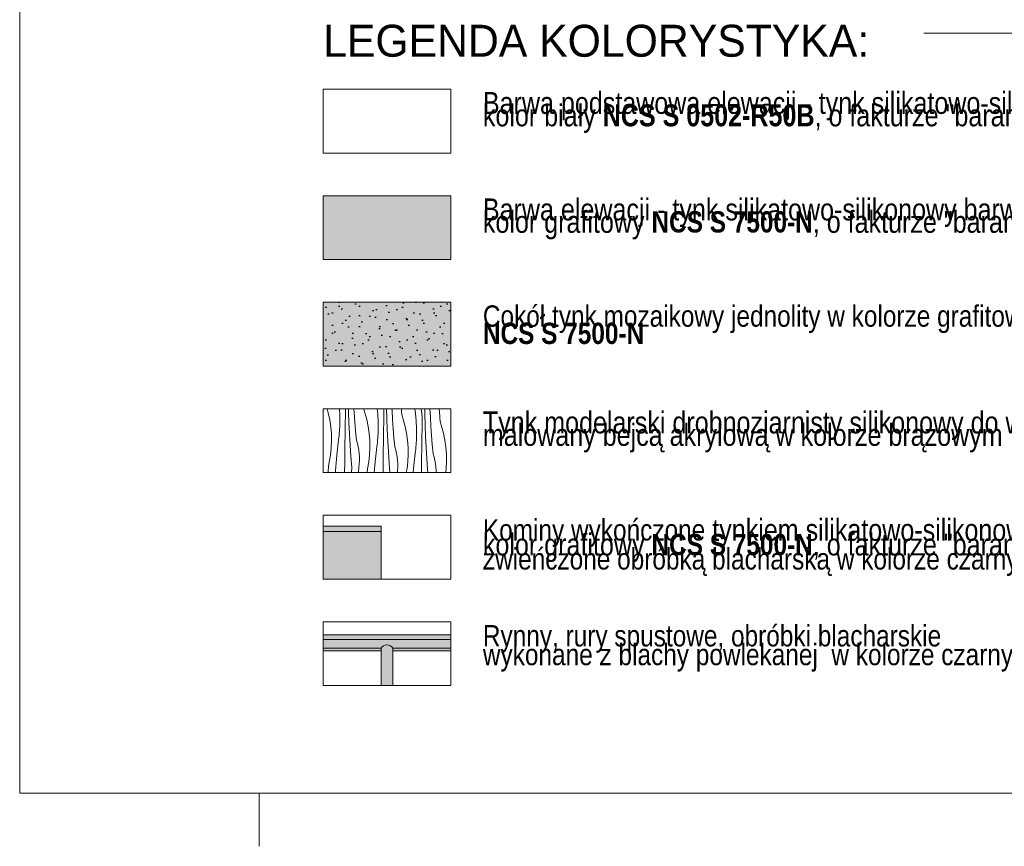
# Model space of a CAD drawing. Extents: x -366324 to -207045, y 68808 to 138616.
# Tile 41 of 170: x -315821 to -306575, y 69208 to 76971. Entities that reach past the tile are written whole.
import ezdxf

# ---------------------------------------------------------------- set-up
doc = ezdxf.new("R2010")
doc.units = 0
doc.header["$MEASUREMENT"] = 0
doc.linetypes.add('Dashed', pattern=[564.444447, 282.222223, -282.222223])
for name, color, linetype, lineweight in [('A-Opisy_Nr_Pióra__21', 7, 'Continuous', 9), ('Arch dachowki_Nr_Pióra__21', 7, 'Continuous', 9), ('Arch deszczówka_Nr_Pióra__21', 7, 'Continuous', 9), ('Arch kolorystyka_Nr_Pióra__1', 7, 'Continuous', 25), ('Arch kolorystyka_Nr_Pióra__41', 7, 'Continuous', 15), ('Arch opisy_Nr_Pióra__1', 7, 'Continuous', 25), ('Arch opisy_Nr_Pióra__21', 7, 'Continuous', 9), ('ARCH TABELA_Nr_Pióra__21', 7, 'Continuous', 9), ('INWENT.ŚCIANY_Nr_Pióra__21', 7, 'Continuous', 9)]:
    doc.layers.add(name, color=color, linetype=linetype, lineweight=lineweight)
for name, color, linetype, lineweight, true_color in [('Arch deszczówka_Nr_Pióra__22', 7, 'Continuous', 9, 0x7f7f7f), ('Arch kolorystyka_Nr_Pióra__22', 7, 'Continuous', 9, 0x7f7f7f), ('Arch kolorystyka_Nr_Pióra__81', 7, 'Continuous', 9, 0x5d5d5d), ('Arch rynny_Nr_Pióra__22', 7, 'Continuous', 9, 0x7f7f7f)]:
    doc.layers.add(name, color=color, linetype=linetype, lineweight=lineweight, true_color=true_color)
doc.styles.add('GENERATED_STYLE_2', font='txt')
doc.styles.add('GENERATED_STYLE_3', font='txt')

# ---------------------------------------------------------------- blocks, each defined once
blk = doc.blocks.new('*X114')
at = {"layer": 'Arch kolorystyka_Nr_Pióra__22', "linetype": 'Continuous'}
for p, q in [((-312923, 73278.9), (-312933.9, 73317.4)), ((-312909.1, 73213.8), (-312923, 73278.9)), ((-312817.7, 73317.4), (-312815, 73259.2)), ((-312815, 73259.2), (-312814.8, 73188.7)), ((-312764.1, 73184.4), (-312762.9, 73247.1)), ((-312762.9, 73247.1), (-312761.5, 73309.7)), ((-312761.5, 73309.7), (-312761.5, 73317.4)), ((-312733.8, 73289.6), (-312734.7, 73317.4)), ((-312729.4, 73184.9), (-312733.8, 73289.6)), ((-312679.8, 73278.3), (-312682.1, 73317.4)), ((-312673.7, 73192.8), (-312679.8, 73278.3)), ((-312589.9, 73313.8), (-312590.6, 73317.4)), ((-312587.3, 73302.2), (-312589.9, 73313.8)), ((-312584.3, 73290.8), (-312587.3, 73302.2)), ((-312580.9, 73279.4), (-312584.3, 73290.8)), ((-312562.8, 73215.4), (-312580.9, 73279.4)), ((-312462.7, 73317.4), (-312458, 73266.2)), ((-312458, 73266.2), (-312454.8, 73195.7)), ((-312402.9, 73310.8), (-312403.5, 73317.4)), ((-312402, 73294.6), (-312402.9, 73310.8)), ((-312402.7, 73183.6), (-312401.3, 73246.2)), ((-312401.4, 73278.5), (-312402, 73294.6)), ((-312401.2, 73262.4), (-312401.4, 73278.5)), ((-312401.3, 73246.2), (-312401.2, 73262.4)), ((-312373.6, 73226.1), (-312376.6, 73317.4)), ((-312324.7, 73300.4), (-312325.5, 73317.4)), ((-312319.6, 73214.8), (-312324.7, 73300.4)), ((-312236.5, 73309), (-312237.1, 73317.4)), ((-312235.9, 73297.2), (-312236.5, 73309)), ((-312235, 73285.4), (-312235.9, 73297.2)), ((-312233.6, 73273.6), (-312235, 73285.4)), ((-312231.9, 73261.9), (-312233.6, 73273.6)), ((-312229.7, 73250.3), (-312231.9, 73261.9)), ((-312227.1, 73238.7), (-312229.7, 73250.3)), ((-312224.1, 73227.3), (-312227.1, 73238.7)), ((-312110.3, 73317.4), (-312104.2, 73272.9)), ((-312104.2, 73272.9), (-312097.8, 73202.7)), ((-312051, 73317.4), (-312050.4, 73311.3)), ((-312047.9, 73295.4), (-312050.4, 73311.3)), ((-312045.8, 73279.4), (-312047.9, 73295.4)), ((-312044.1, 73263.3), (-312045.8, 73279.4)), ((-312042.7, 73247.2), (-312044.1, 73263.3)), ((-312041.8, 73231.1), (-312042.7, 73247.2)), ((-312016.9, 73267.2), (-312018.1, 73317.4)), ((-312013.4, 73162.5), (-312016.9, 73267.2)), ((-311964.5, 73236.9), (-311968.3, 73317.4)), ((-311959.4, 73151.3), (-311964.5, 73236.9)), ((-311879, 73285.4), (-311881, 73317.4)), ((-311876.3, 73245.5), (-311879, 73285.4)), ((-311875.7, 73233.7), (-311876.3, 73245.5)), ((-312899.4, 73148), (-312909.1, 73213.8)), ((-312894.1, 73081.7), (-312899.4, 73148)), ((-312817.2, 73126.9), (-312816.2, 73147.5)), ((-312816.2, 73147.5), (-312815.3, 73168.1)), ((-312815.3, 73168.1), (-312814.8, 73188.7)), ((-312765.2, 73121.7), (-312764.1, 73184.4)), ((-312724.2, 73080.3), (-312729.4, 73184.9)), ((-312666.6, 73107.4), (-312673.7, 73192.8)), ((-312548.9, 73150.3), (-312562.8, 73215.4)), ((-312539.2, 73084.5), (-312548.9, 73150.3)), ((-312454.8, 73195.7), (-312454.6, 73125.2)), ((-312403.9, 73120.9), (-312402.7, 73183.6)), ((-312369.2, 73121.4), (-312373.6, 73226.1)), ((-312313.5, 73129.3), (-312319.6, 73214.8)), ((-312220.7, 73215.9), (-312224.1, 73227.3)), ((-312202.6, 73151.9), (-312220.7, 73215.9)), ((-312188.7, 73086.8), (-312202.6, 73151.9)), ((-312097.8, 73202.7), (-312094.5, 73132.2)), ((-312042.5, 73120), (-312041.1, 73182.7)), ((-312041.2, 73215), (-312041.8, 73231.1)), ((-312041, 73198.9), (-312041.2, 73215)), ((-312041.1, 73182.7), (-312041, 73198.9)), ((-312009, 73057.9), (-312013.4, 73162.5)), ((-311953.3, 73065.8), (-311959.4, 73151.3)), ((-311874.8, 73221.9), (-311875.7, 73233.7)), ((-311873.4, 73210.1), (-311874.8, 73221.9)), ((-311871.7, 73198.4), (-311873.4, 73210.1)), ((-311869.5, 73186.8), (-311871.7, 73198.4)), ((-311866.9, 73175.2), (-311869.5, 73186.8)), ((-311863.9, 73163.7), (-311866.9, 73175.2)), ((-311860.5, 73152.4), (-311863.9, 73163.7)), ((-311842.4, 73088.4), (-311860.5, 73152.4)), ((-312893.1, 73015.1), (-312894.1, 73081.7)), ((-312824.2, 73044.7), (-312822.1, 73065.2)), ((-312822.1, 73065.2), (-312820.2, 73085.8)), ((-312820.2, 73085.8), (-312818.6, 73106.3)), ((-312818.6, 73106.3), (-312817.2, 73126.9)), ((-312767.2, 72996.4), (-312766.2, 73059)), ((-312766.2, 73059), (-312765.2, 73121.7)), ((-312718.2, 72975.8), (-312724.2, 73080.3)), ((-312658.5, 73022), (-312666.6, 73107.4)), ((-312533.9, 73018.2), (-312539.2, 73084.5)), ((-312458.4, 73042.8), (-312457, 73063.4)), ((-312457, 73063.4), (-312456, 73083.9)), ((-312456, 73083.9), (-312455.1, 73104.5)), ((-312455.1, 73104.5), (-312454.6, 73125.2)), ((-312406, 72995.5), (-312405, 73058.2)), ((-312405, 73058.2), (-312403.9, 73120.9)), ((-312364, 73016.8), (-312369.2, 73121.4)), ((-312306.4, 73043.9), (-312313.5, 73129.3)), ((-312179, 73021), (-312188.7, 73086.8)), ((-312094.9, 73041), (-312094.4, 73061.6)), ((-312094.5, 73132.2), (-312094.4, 73061.6)), ((-312044.8, 72994.7), (-312043.7, 73057.4)), ((-312043.7, 73057.4), (-312042.5, 73120)), ((-312003.8, 72953.3), (-312009, 73057.9)), ((-311946.2, 72980.3), (-311953.3, 73065.8)), ((-311828.5, 73023.3), (-311842.4, 73088.4)), ((-312896.4, 72948.7), (-312893.1, 73015.1)), ((-312842.6, 72881.7), (-312826.6, 73024.3)), ((-312826.6, 73024.3), (-312824.2, 73044.7)), ((-312768, 72933.7), (-312767.2, 72996.4)), ((-312711.3, 72871.2), (-312718.2, 72975.8)), ((-312649.4, 72991.2), (-312658.5, 73022)), ((-312642, 72959.8), (-312649.4, 72991.2)), ((-312636.5, 72928.1), (-312642, 72959.8)), ((-312532.9, 72951.6), (-312533.9, 73018.2)), ((-312482.4, 72818.2), (-312466.4, 72960.7)), ((-312466.4, 72960.7), (-312464, 72981.2)), ((-312464, 72981.2), (-312461.9, 73001.7)), ((-312461.9, 73001.7), (-312460, 73022.2)), ((-312460, 73022.2), (-312458.4, 73042.8)), ((-312407, 72932.9), (-312406, 72995.5)), ((-312358, 72912.2), (-312364, 73016.8)), ((-312298.3, 72958.5), (-312306.4, 73043.9)), ((-312289.2, 72927.6), (-312298.3, 72958.5)), ((-312173.7, 72954.7), (-312179, 73021)), ((-312101.7, 72938.2), (-312099.8, 72958.7)), ((-312099.8, 72958.7), (-312098.2, 72979.3)), ((-312098.2, 72979.3), (-312096.8, 72999.8)), ((-312096.8, 72999.8), (-312095.8, 73020.4)), ((-312095.8, 73020.4), (-312094.9, 73041)), ((-312045.8, 72932), (-312044.8, 72994.7)), ((-311938.1, 72895), (-311946.2, 72980.3)), ((-311818.8, 72957.5), (-311828.5, 73023.3)), ((-311813.5, 72891.1), (-311818.8, 72957.5)), ((-312915.9, 72817.1), (-312904, 72882.6)), ((-312904, 72882.6), (-312896.4, 72948.7)), ((-312855.2, 72738.8), (-312842.6, 72881.7)), ((-312769.4, 72808.3), (-312768.7, 72871)), ((-312768.7, 72871), (-312768, 72933.7)), ((-312703.5, 72766.8), (-312711.3, 72871.2)), ((-312632.7, 72896.2), (-312636.5, 72928.1)), ((-312630.8, 72864.1), (-312632.7, 72896.2)), ((-312543.8, 72819.1), (-312536.2, 72885.2)), ((-312536.2, 72885.2), (-312532.9, 72951.6)), ((-312408.5, 72807.5), (-312407.8, 72870.2)), ((-312407.8, 72870.2), (-312407, 72932.9)), ((-312351.1, 72807.7), (-312358, 72912.2)), ((-312281.8, 72896.3), (-312289.2, 72927.6)), ((-312276.3, 72864.6), (-312281.8, 72896.3)), ((-312175.9, 72821.7), (-312172.7, 72888.1)), ((-312172.7, 72888.1), (-312173.7, 72954.7)), ((-312122.2, 72754.7), (-312106.2, 72897.2)), ((-312106.2, 72897.2), (-312103.8, 72917.7)), ((-312103.8, 72917.7), (-312101.7, 72938.2)), ((-312047.6, 72806.7), (-312046.8, 72869.3)), ((-312046.8, 72869.3), (-312045.8, 72932)), ((-311997.8, 72848.7), (-312003.8, 72953.3)), ((-311929, 72864.1), (-311938.1, 72895)), ((-311812.4, 72824.6), (-311813.5, 72891.1)), ((-312924.6, 72730.5), (-312920.4, 72773.8)), ((-312920.4, 72773.8), (-312915.9, 72817.1)), ((-312770.2, 72717.4), (-312769.4, 72808.3)), ((-312636, 72767.8), (-312632.4, 72799.8)), ((-312632.4, 72799.8), (-312630.7, 72831.9)), ((-312630.7, 72831.9), (-312630.8, 72864.1)), ((-312555.6, 72753.6), (-312543.8, 72819.1)), ((-312491.3, 72717.4), (-312482.4, 72818.2)), ((-312409.1, 72744.8), (-312408.5, 72807.5)), ((-312344.3, 72717.4), (-312351.1, 72807.7)), ((-312272.5, 72832.7), (-312276.3, 72864.6)), ((-312270.6, 72800.5), (-312272.5, 72832.7)), ((-312270.5, 72768.4), (-312270.6, 72800.5)), ((-312183.6, 72755.6), (-312175.9, 72821.7)), ((-312048.3, 72744), (-312047.6, 72806.7)), ((-311990.9, 72744.2), (-311997.8, 72848.7)), ((-311921.6, 72832.8), (-311929, 72864.1)), ((-311916.1, 72801.1), (-311921.6, 72832.8)), ((-311912.3, 72769.2), (-311916.1, 72801.1)), ((-311815.7, 72758.2), (-311812.4, 72824.6)), ((-312925.8, 72717.4), (-312924.6, 72730.5)), ((-312856.6, 72717.4), (-312855.2, 72738.8)), ((-312705.4, 72717.4), (-312703.5, 72766.8)), ((-312639.7, 72717.4), (-312636, 72767.8)), ((-312559.5, 72717.4), (-312555.6, 72753.6)), ((-312409.4, 72717.4), (-312409.1, 72744.8)), ((-312274.3, 72717.4), (-312272.2, 72736.2)), ((-312272.2, 72736.2), (-312270.5, 72768.4)), ((-312190.5, 72717.4), (-312183.6, 72755.6)), ((-312125.5, 72717.4), (-312122.2, 72754.7)), ((-312048.6, 72717.4), (-312048.3, 72744)), ((-311988.9, 72717.4), (-311990.9, 72744.2)), ((-311910.4, 72737), (-311912.3, 72769.2)), ((-311910.3, 72717.4), (-311910.4, 72737)), ((-311820.4, 72717.4), (-311815.7, 72758.2))]:
    blk.add_line(p, q, dxfattribs=at)
blk = doc.blocks.new('Wypełnienie_57')
at = {"layer": 'Arch kolorystyka_Nr_Pióra__22', "linetype": 'Dashed'}
blk.add_blockref('*X114', (0, 0), dxfattribs=at)

msp = doc.modelspace()

# ---------------------------------------------------------------- hatches: boundary and pattern name
at = {"layer": 'Arch kolorystyka_Nr_Pióra__1', "linetype": 'Continuous'}
h = msp.add_hatch(dxfattribs=at)
h.set_pattern_fill('Carpet', color=256, style=0, pattern_type=2)
h.set_pattern_definition([(45, (0, 300), (-95.459415, 95.459415), [0, -90, 0, -135]), (110, (300, 300), (126.858504, 46.17272), [0, -66, 0, -114])])
h.paths.add_polyline_path([(-312971.4, 73717.4), (-311771.4, 73717.4), (-311771.4, 74167.4), (-311771.4, 74317.4), (-312971.4, 74317.4)], flags=0)
at = {"layer": 'Arch kolorystyka_Nr_Pióra__41', "linetype": 'Continuous'}
for points in [[(-312971.4, 72213.3), (-312971.4, 72163.3), (-312425.5, 72163.3), (-312425.5, 72213.3)], [(-312971.4, 71044.6), (-311771.4, 71044.6), (-311771.4, 71194.6), (-312971.4, 71194.6)], [(-312317.2, 70717.4), (-312317.2, 71044.6), (-312427.2, 71044.6), (-312427.2, 70717.4)]]:
    msp.add_hatch(color=256, dxfattribs=at).paths.add_polyline_path(points, flags=0)
at = {"layer": 'Arch kolorystyka_Nr_Pióra__81', "linetype": 'Continuous'}
for points in [[(-312971.4, 74717.4), (-311771.4, 74717.4), (-311771.4, 75317.4), (-312971.4, 75317.4)], [(-312425.5, 72163.3), (-312971.4, 72163.3), (-312971.4, 71717.4), (-312425.5, 71717.4)]]:
    msp.add_hatch(color=256, dxfattribs=at).paths.add_polyline_path(points, flags=0)
at = {"layer": 'Arch kolorystyka_Nr_Pióra__81', "linetype": 'Continuous', "lineweight": 0, "true_color": 0x454545}
msp.add_hatch(color=250, dxfattribs=at).paths.add_polyline_path([(-312971.4, 73717.4), (-311771.4, 73717.4), (-311771.4, 74167.4), (-311771.4, 74317.4), (-312971.4, 74317.4)], flags=0)

# ---------------------------------------------------------------- linework, layer by layer
at = {"layer": 'A-Opisy_Nr_Pióra__21', "linetype": 'Continuous'}
msp.add_line((-307329.1, 76844.1), (-303781.9, 76844.1), dxfattribs=at)
at = {"layer": 'Arch dachowki_Nr_Pióra__21', "linetype": 'Continuous'}
for p, q in [((-312971.4, 71194.6), (-311771.4, 71194.6)), ((-312971.4, 71044.6), (-312427.2, 71044.6)), ((-312317.2, 71044.6), (-311771.4, 71044.6))]:
    msp.add_line(p, q, dxfattribs=at)
at = {"layer": 'Arch deszczówka_Nr_Pióra__21', "linetype": 'Continuous'}
for p, q in [((-312427.2, 70717.4), (-312427.2, 71044.6)), ((-312317.2, 70717.4), (-312317.2, 71044.6))]:
    msp.add_line(p, q, dxfattribs=at)
at = {"layer": 'Arch deszczówka_Nr_Pióra__22', "linetype": 'Continuous'}
for p, q in [((-312427.2, 71044.6), (-312427.2, 71069.6)), ((-312317.2, 71044.6), (-312317.2, 71069.6))]:
    msp.add_line(p, q, dxfattribs=at)
msp.add_arc((-312372.2, 71033.6), 65.8, 33.22853, 146.77147, dxfattribs=at)
at = {"layer": 'Arch opisy_Nr_Pióra__21', "linetype": 'Continuous'}
for p, q in [((-312971.4, 75717.4), (-312971.4, 76317.4)), ((-312971.4, 76317.4), (-311771.4, 76317.4)), ((-311771.4, 76317.4), (-311771.4, 75717.4)), ((-311771.4, 75717.4), (-312971.4, 75717.4)), ((-312971.4, 74717.4), (-312971.4, 75317.4)), ((-312971.4, 75317.4), (-311771.4, 75317.4)), ((-311771.4, 75317.4), (-311771.4, 74717.4)), ((-311771.4, 74717.4), (-312971.4, 74717.4)), ((-312971.4, 73717.4), (-312971.4, 74317.4)), ((-312971.4, 74317.4), (-311771.4, 74317.4)), ((-311771.4, 74317.4), (-311771.4, 73717.4)), ((-311771.4, 73717.4), (-312971.4, 73717.4)), ((-312971.4, 72717.4), (-312971.4, 73317.4)), ((-312971.4, 73317.4), (-311771.4, 73317.4)), ((-311771.4, 73317.4), (-311771.4, 72717.4)), ((-311771.4, 72717.4), (-312971.4, 72717.4)), ((-312971.4, 71717.4), (-312971.4, 72317.4)), ((-312971.4, 72317.4), (-311771.4, 72317.4)), ((-311771.4, 72317.4), (-311771.4, 71717.4)), ((-311771.4, 71717.4), (-312971.4, 71717.4)), ((-312971.4, 71317.4), (-311771.4, 71317.4)), ((-312971.4, 70717.4), (-312971.4, 71317.4)), ((-311771.4, 71317.4), (-311771.4, 70717.4)), ((-311771.4, 70717.4), (-312971.4, 70717.4))]:
    msp.add_line(p, q, dxfattribs=at)
at = {"layer": 'Arch rynny_Nr_Pióra__22', "linetype": 'Continuous'}
for p, q in [((-312971.4, 71149.6), (-311771.4, 71149.6)), ((-312971.4, 71069.6), (-312427.2, 71069.6)), ((-312317.2, 71069.6), (-311771.4, 71069.6))]:
    msp.add_line(p, q, dxfattribs=at)
at = {"layer": 'ARCH TABELA_Nr_Pióra__21', "linetype": 'Continuous'}
for p, q in [((-315821.4, 98158.4), (-315821.4, 69708.4)), ((-275071.4, 69708.4), (-315821.4, 69708.4)), ((-313571.4, 69208.4), (-313571.4, 69708.4)), ((-313571.4, 69208.4), (-313571.4, 69708.4))]:
    msp.add_line(p, q, dxfattribs=at)
at = {"layer": 'INWENT.ŚCIANY_Nr_Pióra__21', "linetype": 'Continuous'}
for p, q in [((-312971.4, 72213.3), (-312425.5, 72213.3)), ((-312971.4, 72163.3), (-312425.5, 72163.3)), ((-312425.5, 71717.4), (-312425.5, 72213.3))]:
    msp.add_line(p, q, dxfattribs=at)

# ---------------------------------------------------------------- block references
at = {"layer": 'Arch kolorystyka_Nr_Pióra__22', "linetype": 'Dashed'}
msp.add_blockref('Wypełnienie_57', (0, 0), dxfattribs=at)

# ---------------------------------------------------------------- texts
at = {"layer": 'Arch opisy_Nr_Pióra__1', "linetype": 'Continuous', "attachment_point": 1, "style": 'GENERATED_STYLE_2'}
for s, insert, char_height, width, line_spacing_factor in [('\\A1;{\\fArial Narrow Europa Środkowa|b0|i0|c0|p34;Barwa podstawowa elewacji - tynk silikatowo-silikonowy barwiony w masie, \\Pkolor biały \\fArial Narrow Europa Środkowa|b1|i0|c0|p34;NCS S 0502-R50B\\fArial Narrow Europa Środkowa|b0|i0|c0|p34;, o fakturze "baranek" 1,5 mm }', (-311471.4, 76291.7), 205.5682, 9481.889, 0.340614), ('\\A1;{\\fArial Narrow Europa Środkowa|b0|i0|c0|p34;Barwa elewacji - tynk silikatowo-silikonowy barwiony w masie, \\Pkolor grafitowy \\fArial Narrow Europa Środkowa|b1|i0|c0|p34;\\H0.972913x;NCS S 7500-N\\fArial Narrow Europa Środkowa|b0|i0|c0|p34;\\H1.027841x;, o fakturze "baranek" 1 mm }', (-311471.4, 75291.7), 205.5682, 9481.889, 0.340614), ('\\A1;{\\fArial Narrow Europa Środkowa|b0|i0|c0|p34;Cokół tynk mozaikowy jednolity w kolorze grafitowym zbliżony do koloru wg \\P\\fArial Narrow Europa Środkowa|b1|i0|c0|p34;NCS S 7500-N}', (-311471.4, 74287.8), 200, 8549.677, 0.486942), ('\\A1;{\\fArial Narrow Europa Środkowa|b0|i0|c0|p34;Tynk modelarski drobnoziarnisty silikonowy do wykonania imitacji drewna \\Pmalowany bejcą akrylową w kolorze brązowym  \\fArial Narrow Europa Środkowa|b1|i0|c0|p34;\\H0.972913x;NCS S 3040-Y10R}', (-311471.4, 73291.7), 205.5682, 9481.889, 0.342532), ('\\A1;{\\fArial Narrow Europa Środkowa|b0|i0|c0|p34;Kominy wykończone\\H1.027841x; tynkiem silikatowo-silikonowy barwiony w masie, \\Pkolor grafitowy \\fArial Narrow Europa Środkowa|b1|i0|c0|p34;\\H0.972913x;NCS S 7500-N\\fArial Narrow Europa Środkowa|b0|i0|c0|p34;\\H1.027841x;, o fakturze "baranek" 1 mm\\H0.972913x;,\\Pzwieńczone obróbką blacharską w kolorze czarnym \\fArial Narrow Europa Środkowa|b1|i0|c0|p34;RAL 9011\\fArial Narrow Europa Środkowa|b0|i0|c0|p34; }', (-311471.4, 72282.5), 200, 8549.677, 0.401516), ('\\A1;{\\fArial Narrow Europa Środkowa|b0|i0|c0|p34;Rynny, rury spustowe, obróbki blacharskie\\Pwykonane z blachy powlekanej  w kolorze czarnym \\fArial Narrow Europa Środkowa|b1|i0|c0|p34;RAL 9011}', (-311471.4, 71285.3), 200, 8549.677, 0.528524)]:
    msp.add_mtext(s, dxfattribs=dict(at, insert=insert, char_height=char_height, width=width, line_spacing_factor=line_spacing_factor))
at = {"layer": 'Arch opisy_Nr_Pióra__21', "linetype": 'Continuous', "insert": (-312971.4, 76922.8), "char_height": 300, "attachment_point": 1, "style": 'GENERATED_STYLE_3'}
msp.add_mtext('{LEGENDA KOLORYSTYKA:}', dxfattribs=at)

doc.saveas('drawing.dxf')
